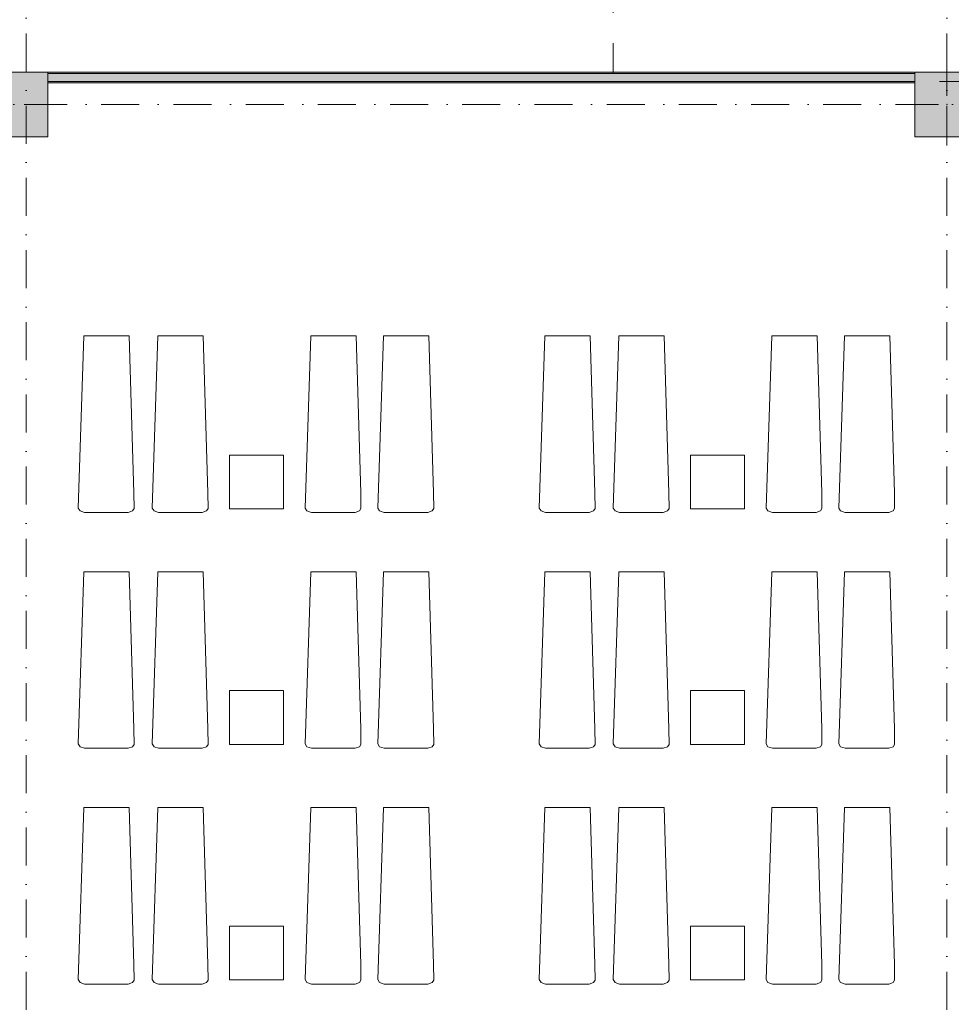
# Model space of a CAD drawing. Header units: millimetres. Extents: x -14761 to 157739, y -22400 to 107990.
# Tile 210 of 228: x 90390 to 99040, y 45642 to 54787. Entities that reach past the tile are written whole.
import ezdxf

# ---------------------------------------------------------------- set-up
doc = ezdxf.new("R2010")
doc.units = ezdxf.units.MM
doc.header["$MEASUREMENT"] = 0
doc.linetypes.add('Штриховая', pattern=[564.444447, 282.222223, -282.222223])
doc.linetypes.add('Штрихпунктирная', pattern=[670.277762, 352.777767, -176.388884, 0, -141.111112])
for name, color, linetype in [('Интерьер - лежаки 2', 7, 'Continuous'), ('Конструктив - Колонны', 7, 'Continuous'), ('Конструктив - стены бассейнов жб нов', 7, 'Continuous'), ('Элемент Модели - Зона', 7, 'Continuous'), ('Элемент Модели - Оси', 7, 'Continuous')]:
    doc.layers.add(name, color=color, linetype=linetype)

msp = doc.modelspace()

# ---------------------------------------------------------------- hatches: boundary and pattern name
at = {"layer": 'Конструктив - Колонны', "linetype": 'Continuous', "lineweight": 0, "true_color": 0x000000}
for points in [[(90050, 53700), (90650, 53700), (90650, 54300), (90050, 54300)], [(98700, 53700), (99300, 53700), (99300, 54300), (98700, 54300)]]:
    msp.add_hatch(color=18, dxfattribs=at).paths.add_polyline_path(points)
at = {"layer": 'Конструктив - стены бассейнов жб нов', "linetype": 'Continuous', "lineweight": 0, "true_color": 0x000000}
for points in [[(90650, 54300), (90650, 54287.5), (98695, 54287.5), (98695, 54300)], [(90650, 54212.5), (98695, 54212.5), (98695, 54287.5), (90650, 54287.5)], [(90650, 54200), (98695, 54200), (98695, 54212.5), (90650, 54212.5)]]:
    msp.add_hatch(color=18, dxfattribs=at).paths.add_polyline_path(points)

# ---------------------------------------------------------------- linework, layer by layer
at = {"layer": 'Интерьер - лежаки 2', "color": 7, "linetype": 'Continuous', "lineweight": 15}
for p, q in [((92838.7, 50743.8), (92338.7, 50743.8)), ((92338.7, 50743.8), (92338.7, 50243.8)), ((92838.7, 50243.8), (92838.7, 50743.8)), ((97119, 50743.8), (96619, 50743.8)), ((96619, 50743.8), (96619, 50243.8)), ((97119, 50243.8), (97119, 50743.8)), ((92338.7, 50243.8), (92838.7, 50243.8)), ((96619, 50243.8), (97119, 50243.8)), ((92838.7, 48555.8), (92338.7, 48555.8)), ((92338.7, 48555.8), (92338.7, 48055.8)), ((92838.7, 48055.8), (92838.7, 48555.8)), ((97119, 48555.8), (96619, 48555.8)), ((96619, 48555.8), (96619, 48055.8)), ((97119, 48055.8), (97119, 48555.8)), ((92338.7, 48055.8), (92838.7, 48055.8)), ((96619, 48055.8), (97119, 48055.8)), ((92838.7, 46368), (92338.7, 46368)), ((92338.7, 46368), (92338.7, 45868)), ((92838.7, 45868), (92838.7, 46368)), ((97119, 46368), (96619, 46368)), ((96619, 46368), (96619, 45868)), ((97119, 45868), (97119, 46368)), ((92338.7, 45868), (92838.7, 45868)), ((96619, 45868), (97119, 45868))]:
    msp.add_line(p, q, dxfattribs=at)
at = {"layer": 'Интерьер - лежаки 2', "color": 7, "linetype": 'Continuous', "lineweight": 15, "flags": 128}
for points in [[(91449.7, 50391.1), (91451.6, 50245.9), (91437.5, 50224.5), (91396.7, 50210), (90991.9, 50210), (90950, 50224.5), (90933.3, 50251.4), (90986.7, 51850), (91406.7, 51850)], [(92137.1, 50391.1), (92139, 50245.9), (92124.9, 50224.5), (92084.1, 50210), (91679.3, 50210), (91637.4, 50224.5), (91620.7, 50251.4), (91674.1, 51850), (92094.1, 51850)], [(93556.4, 50391.1), (93558.3, 50245.9), (93544.2, 50224.5), (93503.4, 50210), (93098.6, 50210), (93056.7, 50224.5), (93040, 50251.4), (93093.4, 51850), (93513.4, 51850)], [(94231.9, 50391.1), (94233.8, 50245.9), (94219.6, 50224.5), (94178.9, 50210), (93774, 50210), (93732.2, 50224.5), (93715.5, 50251.4), (93768.9, 51850), (94188.9, 51850)], [(95730.1, 50391.1), (95731.9, 50245.9), (95717.8, 50224.5), (95677.1, 50210), (95272.2, 50210), (95230.4, 50224.5), (95213.6, 50251.4), (95267.1, 51850), (95687.1, 51850)], [(96417.5, 50391.1), (96419.3, 50245.9), (96405.2, 50224.5), (96364.5, 50210), (95959.6, 50210), (95917.7, 50224.5), (95901, 50251.4), (95954.5, 51850), (96374.5, 51850)], [(97836.8, 50391.1), (97838.6, 50245.9), (97824.5, 50224.5), (97783.8, 50210), (97378.9, 50210), (97337.1, 50224.5), (97320.4, 50251.4), (97373.8, 51850), (97793.8, 51850)], [(98512.3, 50391.1), (98514.1, 50245.9), (98500, 50224.5), (98459.3, 50210), (98054.4, 50210), (98012.5, 50224.5), (97995.8, 50251.4), (98049.3, 51850), (98469.3, 51850)], [(91449.7, 48201.1), (91451.6, 48055.9), (91437.5, 48034.5), (91396.7, 48020), (90991.9, 48019.9), (90950, 48034.5), (90933.3, 48061.3), (90986.7, 49660), (91406.7, 49660)], [(92137.1, 48201.1), (92139, 48055.9), (92124.9, 48034.5), (92084.1, 48020), (91679.3, 48019.9), (91637.4, 48034.5), (91620.7, 48061.3), (91674.1, 49660), (92094.1, 49660)], [(93556.4, 48201.1), (93558.3, 48055.9), (93544.2, 48034.5), (93503.4, 48020), (93098.6, 48019.9), (93056.7, 48034.5), (93040, 48061.3), (93093.4, 49660), (93513.4, 49660)], [(94231.9, 48201.1), (94233.8, 48055.9), (94219.6, 48034.5), (94178.9, 48020), (93774, 48019.9), (93732.2, 48034.5), (93715.5, 48061.3), (93768.9, 49660), (94188.9, 49660)], [(95730.1, 48201.1), (95731.9, 48055.9), (95717.8, 48034.5), (95677.1, 48020), (95272.2, 48019.9), (95230.4, 48034.5), (95213.6, 48061.3), (95267.1, 49660), (95687.1, 49660)], [(96417.5, 48201.1), (96419.3, 48055.9), (96405.2, 48034.5), (96364.5, 48020), (95959.6, 48019.9), (95917.7, 48034.5), (95901, 48061.3), (95954.5, 49660), (96374.5, 49660)], [(97836.8, 48201.1), (97838.6, 48055.9), (97824.5, 48034.5), (97783.8, 48020), (97378.9, 48019.9), (97337.1, 48034.5), (97320.4, 48061.3), (97373.8, 49660), (97793.8, 49660)], [(98512.3, 48201.1), (98514.1, 48055.9), (98500, 48034.5), (98459.3, 48020), (98054.4, 48019.9), (98012.5, 48034.5), (97995.8, 48061.3), (98049.3, 49660), (98469.3, 49660)], [(91449.7, 46011.1), (91451.6, 45865.9), (91437.5, 45844.5), (91396.7, 45830), (90991.9, 45829.9), (90950, 45844.5), (90933.3, 45871.3), (90986.7, 47470), (91406.7, 47470)], [(92137.1, 46011.1), (92139, 45865.9), (92124.9, 45844.5), (92084.1, 45830), (91679.3, 45829.9), (91637.4, 45844.5), (91620.7, 45871.3), (91674.1, 47470), (92094.1, 47470)], [(93556.4, 46011.1), (93558.3, 45865.9), (93544.2, 45844.5), (93503.4, 45830), (93098.6, 45829.9), (93056.7, 45844.5), (93040, 45871.3), (93093.4, 47470), (93513.4, 47470)], [(94231.9, 46011.1), (94233.8, 45865.9), (94219.6, 45844.5), (94178.9, 45830), (93774, 45829.9), (93732.2, 45844.5), (93715.5, 45871.3), (93768.9, 47470), (94188.9, 47470)], [(95730.1, 46011.1), (95731.9, 45865.9), (95717.8, 45844.5), (95677.1, 45830), (95272.2, 45829.9), (95230.4, 45844.5), (95213.6, 45871.3), (95267.1, 47470), (95687.1, 47470)], [(96417.5, 46011.1), (96419.3, 45865.9), (96405.2, 45844.5), (96364.5, 45830), (95959.6, 45829.9), (95917.7, 45844.5), (95901, 45871.3), (95954.5, 47470), (96374.5, 47470)], [(97836.8, 46011.1), (97838.6, 45865.9), (97824.5, 45844.5), (97783.8, 45830), (97378.9, 45829.9), (97337.1, 45844.5), (97320.4, 45871.3), (97373.8, 47470), (97793.8, 47470)], [(98512.3, 46011.1), (98514.1, 45865.9), (98500, 45844.5), (98459.3, 45830), (98054.4, 45829.9), (98012.5, 45844.5), (97995.8, 45871.3), (98049.3, 47470), (98469.3, 47470)]]:
    msp.add_lwpolyline(points, close=True, dxfattribs=at)
at = {"layer": 'Конструктив - Колонны', "color": 251, "linetype": 'Continuous', "lineweight": 5, "true_color": 0x575757}
for p, q in [((99000, 54080), (99000, 54380)), ((90430, 54000), (90730, 54000)), ((98920, 54000), (98620, 54000)), ((99000, 53920), (99000, 53620))]:
    msp.add_line(p, q, dxfattribs=at)
at = {"layer": 'Конструктив - Колонны', "color": 251, "linetype": 'Continuous', "lineweight": 15, "true_color": 0x575757, "flags": 128}
for points in [[(90050, 53700), (90650, 53700), (90650, 54300), (90050, 54300)], [(98700, 53700), (99300, 53700), (99300, 54300), (98700, 54300)]]:
    msp.add_lwpolyline(points, close=True, dxfattribs=at)
at = {"layer": 'Конструктив - Колонны', "color": 251, "linetype": 'Continuous', "lineweight": 5, "true_color": 0x575757}
msp.add_point((99000, 54000), dxfattribs=at)
at = {"layer": 'Конструктив - стены бассейнов жб нов', "color": 251, "linetype": 'Continuous', "lineweight": 20, "true_color": 0x575757}
for p, q in [((98695, 54287.5), (90650, 54287.5)), ((90650, 54212.5), (98695, 54212.5))]:
    msp.add_line(p, q, dxfattribs=at)
at = {"layer": 'Конструктив - стены бассейнов жб нов', "color": 251, "linetype": 'Continuous', "lineweight": 20, "true_color": 0x575757, "flags": 128}
for points in [[(98695, 54300), (90650, 54300)], [(90655, 54200), (98695, 54200)]]:
    msp.add_lwpolyline(points, dxfattribs=at)
at = {"layer": 'Элемент Модели - Зона', "color": 7, "linetype": 'Штриховая', "lineweight": 15, "flags": 128}
for points in [[(95900, 63600), (95900, 54212.5), (124800, 54212.5), (124800, 58701.5), (126248.5, 60150), (130530, 60150), (130530, 71750), (95900, 71750)], [(36150, 44957.4), (36110, 44957.4), (36110, 36320), (41880.3, 36320), (41880.3, 39141.6), (45142.5, 42405.1), (45156.7, 42391), (45156.7, 42420), (63300, 42420), (63300, 42400), (77399.7, 42400), (77399.7, 42420), (114081.4, 42420), (117316.7, 39176.5), (117320.1, 38841.9), (117320.1, 36305), (117360, 36305), (117360, 34300), (117120, 34300), (117120, 35700), (116700, 35700), (116700, 36100), (108300, 36100), (108300, 35700), (107700, 35700), (107700, 36100), (99320, 36100), (99320, 26970), (107700, 26970), (107700, 27650), (108300, 27650), (108300, 26460), (112380, 26460), (112380, 27370), (112500, 27370), (112500, 21180.1), (117120, 21180.1), (117120, 26250), (116650, 26250), (116650, 27750), (117120, 27750), (117120, 32800), (117360, 32800), (117360, 20150.1), (117120, 20150.1), (117120, 20940.1), (99320, 20940.1), (99320, 14650.1), (117120, 14650.1), (117120, 17700.1), (116700.1, 17700.1), (116700.1, 18325.6), (117120, 18325.6), (117120, 18650.1), (117360, 18650.1), (117360, 18320.1), (120850, 18320.1), (120850, 37205.1), (120238.9, 37205.1), (120238.9, 45000), (125700, 45000), (125700, 45300), (126300, 45300), (126300, 45000), (141025, 45000), (141025, 45100), (140125, 45100), (140125, 47500), (132700, 47500), (132700, 53680), (130530, 53680), (130530, 54300), (129182.9, 54300), (126300, 54300), (126300, 53700), (125700, 53700), (125700, 54212.5), (124799.8, 54212.5), (117300, 54212.5), (117300, 53700), (116700, 53700), (116700, 54212.5), (108300, 54212.5), (108300, 53700), (107700, 53700), (107700, 54212.5), (99300, 54212.5), (99300, 53700), (98700, 53700), (98700, 54212.5), (90650, 54212.5), (90650, 53700), (90050, 53700), (89950, 53700), (89950, 48632.8), (77450.1, 48632.8), (77450.1, 53800), (77450.1, 61690), (77460.1, 61690), (77460.1, 67850), (74720, 67850), (74720, 59730), (73964.5, 59730), (73964.5, 54212), (72300.1, 54212), (72300.1, 53700), (71700.1, 53700), (71700.1, 54212), (63300, 54212), (63300, 53700), (62700, 53700), (62700, 54212), (61025, 54212), (61025, 46500), (61025, 45000), (54300, 45000), (54300, 44700), (53700, 44700), (53700, 45000), (45300, 45000), (45300, 44700), (44700, 44700), (44700, 45000), (36750, 45000), (36750, 44700), (36150, 44700)]]:
    msp.add_lwpolyline(points, close=True, dxfattribs=at)
at = {"layer": 'Элемент Модели - Оси', "color": 7, "linetype": 'Штрихпунктирная', "lineweight": 15}
for p, q in [((90450, 92200), (90450, -1975)), ((99000, 92200), (99000, -1975)), ((-12760.6, 54000), (155650, 54000))]:
    msp.add_line(p, q, dxfattribs=at)

doc.saveas('drawing.dxf')
